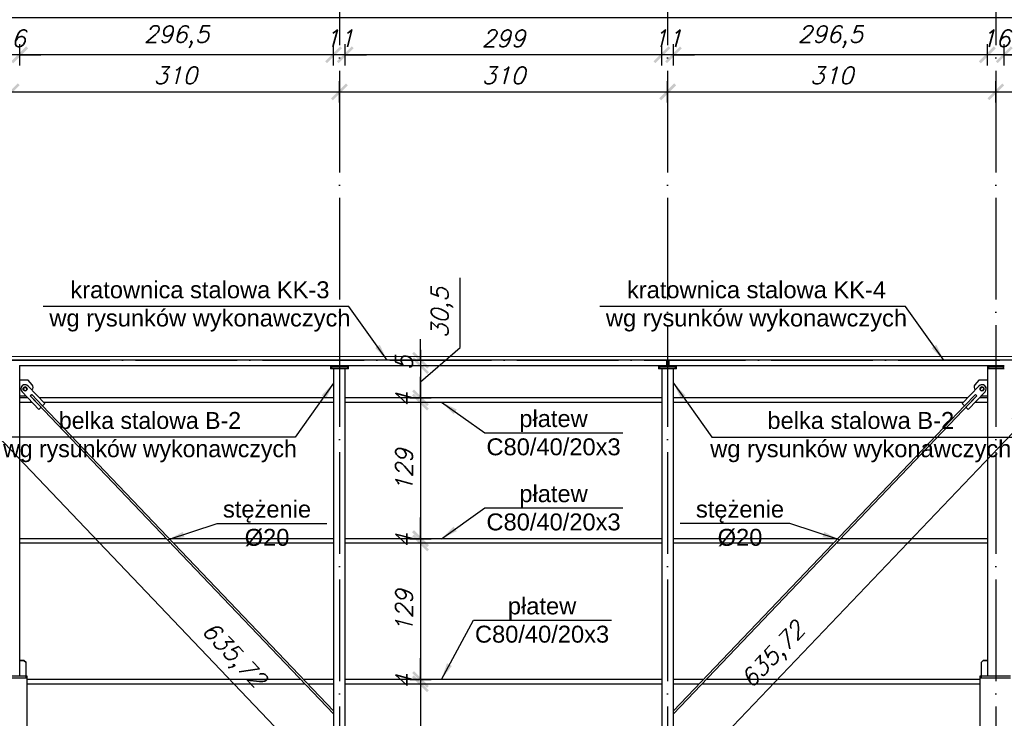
# Model space of a CAD drawing. Header units: millimetres. Extents: x 1814 to 94182, y 11562 to 49454.
# Tile 57 of 143: x 14364 to 15294, y 18460 to 19120. Entities that reach past the tile are written whole.
import ezdxf

# ---------------------------------------------------------------- set-up
doc = ezdxf.new("R2010")
doc.units = ezdxf.units.MM
doc.linetypes.add('ACAD_ISO04W100', pattern=[30, 24, -3, 0, -3])
for name, color, linetype in [('AS_Belki', 145, 'Continuous'), ('AS_Blachy', 30, 'Continuous'), ('AS_Sruby', 9, 'Continuous'), ('odnośnik', 140, 'Continuous'), ('opis', 50, 'Continuous'), ('osie', 40, 'ACAD_ISO04W100')]:
    doc.layers.add(name, color=color, linetype=linetype)
doc.layers.add('profil zimnogięty', color=60, linetype='Continuous', lineweight=15)
doc.layers.add('wymiar', color=135, linetype='Continuous', lineweight=9)
doc.styles.add('Opisowy', font='arial.ttf')
doc.styles.get("Standard").update_dxf_attribs({"font": 'arial.ttf'})
doc.styles.add('WYMIARY', font='simplex.shx', dxfattribs={"oblique": 15})
doc.dimstyles.new('1-100', dxfattribs={"dimscale": 100, "dimtxt": 0.16, "dimasz": 0.2, "dimexe": 0.1, "dimexo": 0.1, "dimgap": 0.075, "dimtad": 1, "dimrnd": 0.01, "dimzin": 9, "dimtxsty": 'WYMIARY', "dimblk": 'ARCHTICK', "dimcen": 0.2, "dimdle": 0.15, "dimadec": 1, "dimazin": 1, "dimtfac": 1, "dimtix": 1, "dimtmove": 2, "dimatfit": 3, "dimldrblk": 'ARCHTICK', "dimfxl": 0, "dimarcsym": 0})
doc.dimstyles.new('skala 1-100', dxfattribs={"dimtxt": 16, "dimasz": 1, "dimexe": 1.25, "dimexo": 0.625, "dimgap": 5, "dimtad": 1, "dimdec": 1, "dimrnd": 0.1, "dimdsep": 46, "dimtxsty": 'Standard', "dimblk": 'strzałka', "dimcen": -5, "dimse1": 1, "dimse2": 1, "dimazin": 0, "dimtfac": 1, "dimtdec": 1, "dimtix": 1, "dimtmove": 1, "dimatfit": 3, "dimfxl": 0, "dimtolj": 1, "dimarcsym": 0})

# ---------------------------------------------------------------- blocks, each defined once
blk = doc.blocks.new('strzałka')
for p, q in [((0, 9), (0, -9)), ((-9, 0), (9, 0))]:
    blk.add_line(p, q)
at = {"const_width": 1}
blk.add_lwpolyline([(-4.243, -4.243), (4.243, 4.243)], dxfattribs=at)
blk = doc.blocks.new('_ARCHTICK')
at = {"color": 0, "linetype": 'ByBlock', "lineweight": -2}
blk.add_solid([(0.398, 0.309), (0.309, 0.398), (-0.309, -0.398), (-0.398, -0.309)], dxfattribs=at)
blk = doc.blocks.new('*D1914')
at = {"layer": 'Defpoints', "color": 0}
for p in [(14356.29, 19051.62), (13906.29, 18801.62), (14356.29, 18801.62)]:
    blk.add_point(p, dxfattribs=at)
at = {"layer": 'wymiar', "color": 0, "lineweight": -2}
for p, q in [((13906.29, 19041.62), (13906.29, 19061.62)), ((14356.29, 19041.62), (14356.29, 19061.62)), ((13891.29, 19051.62), (14371.29, 19051.62))]:
    blk.add_line(p, q, dxfattribs=at)
at = {"layer": 'wymiar', "color": 0, "lineweight": -2, "xscale": 20, "yscale": 20, "zscale": 20, "rotation": 180}
blk.add_blockref('_ARCHTICK', (13906.29, 19051.62), dxfattribs=at)
at = {"layer": 'wymiar', "color": 0, "lineweight": -2, "xscale": 20, "yscale": 20, "zscale": 20}
blk.add_blockref('_ARCHTICK', (14356.29, 19051.62), dxfattribs=at)
at = {"layer": 'wymiar', "color": 0, "insert": (14131.29, 19067.12), "char_height": 16, "attachment_point": 5, "style": 'WYMIARY'}
blk.add_mtext('450', dxfattribs=at)
blk = doc.blocks.new('*D1915')
at = {"layer": 'Defpoints', "color": 0}
for p in [(14666.29, 19051.62), (14356.29, 18801.62), (14666.29, 18801.62)]:
    blk.add_point(p, dxfattribs=at)
at = {"layer": 'wymiar', "color": 0, "lineweight": -2}
for p, q in [((14356.29, 19041.62), (14356.29, 19061.62)), ((14666.29, 19041.62), (14666.29, 19061.62)), ((14341.29, 19051.62), (14681.29, 19051.62))]:
    blk.add_line(p, q, dxfattribs=at)
at = {"layer": 'wymiar', "color": 0, "lineweight": -2, "xscale": 20, "yscale": 20, "zscale": 20, "rotation": 180}
blk.add_blockref('_ARCHTICK', (14356.29, 19051.62), dxfattribs=at)
at = {"layer": 'wymiar', "color": 0, "lineweight": -2, "xscale": 20, "yscale": 20, "zscale": 20}
blk.add_blockref('_ARCHTICK', (14666.29, 19051.62), dxfattribs=at)
at = {"layer": 'wymiar', "color": 0, "insert": (14511.29, 19067.12), "char_height": 16, "attachment_point": 5, "style": 'WYMIARY'}
blk.add_mtext('310', dxfattribs=at)
blk = doc.blocks.new('*D1916')
at = {"layer": 'Defpoints', "color": 0}
for p in [(14976.29, 19051.62), (14666.29, 18801.62), (14976.29, 18801.62)]:
    blk.add_point(p, dxfattribs=at)
at = {"layer": 'wymiar', "color": 0, "lineweight": -2}
for p, q in [((14666.29, 19041.62), (14666.29, 19061.62)), ((14976.29, 19041.62), (14976.29, 19061.62)), ((14651.29, 19051.62), (14991.29, 19051.62))]:
    blk.add_line(p, q, dxfattribs=at)
at = {"layer": 'wymiar', "color": 0, "lineweight": -2, "xscale": 20, "yscale": 20, "zscale": 20, "rotation": 180}
blk.add_blockref('_ARCHTICK', (14666.29, 19051.62), dxfattribs=at)
at = {"layer": 'wymiar', "color": 0, "lineweight": -2, "xscale": 20, "yscale": 20, "zscale": 20}
blk.add_blockref('_ARCHTICK', (14976.29, 19051.62), dxfattribs=at)
at = {"layer": 'wymiar', "color": 0, "insert": (14821.29, 19067.12), "char_height": 16, "attachment_point": 5, "style": 'WYMIARY'}
blk.add_mtext('310', dxfattribs=at)
blk = doc.blocks.new('*D1917')
at = {"layer": 'Defpoints', "color": 0}
for p in [(15286.29, 19051.62), (14976.29, 18801.62), (15286.29, 18801.62)]:
    blk.add_point(p, dxfattribs=at)
at = {"layer": 'wymiar', "color": 0, "lineweight": -2}
for p, q in [((14976.29, 19041.62), (14976.29, 19061.62)), ((15286.29, 19041.62), (15286.29, 19061.62)), ((14961.29, 19051.62), (15301.29, 19051.62))]:
    blk.add_line(p, q, dxfattribs=at)
at = {"layer": 'wymiar', "color": 0, "lineweight": -2, "xscale": 20, "yscale": 20, "zscale": 20, "rotation": 180}
blk.add_blockref('_ARCHTICK', (14976.29, 19051.62), dxfattribs=at)
at = {"layer": 'wymiar', "color": 0, "lineweight": -2, "xscale": 20, "yscale": 20, "zscale": 20}
blk.add_blockref('_ARCHTICK', (15286.29, 19051.62), dxfattribs=at)
at = {"layer": 'wymiar', "color": 0, "insert": (15131.29, 19067.12), "char_height": 16, "attachment_point": 5, "style": 'WYMIARY'}
blk.add_mtext('310', dxfattribs=at)
blk = doc.blocks.new('*D1918')
at = {"layer": 'Defpoints', "color": 0}
for p in [(15736.29, 19051.62), (15286.29, 18801.62), (15736.29, 18801.62)]:
    blk.add_point(p, dxfattribs=at)
at = {"layer": 'wymiar', "color": 0, "lineweight": -2}
for p, q in [((15286.29, 19041.62), (15286.29, 19061.62)), ((15736.29, 19041.62), (15736.29, 19061.62)), ((15271.29, 19051.62), (15751.29, 19051.62))]:
    blk.add_line(p, q, dxfattribs=at)
at = {"layer": 'wymiar', "color": 0, "lineweight": -2, "xscale": 20, "yscale": 20, "zscale": 20, "rotation": 180}
blk.add_blockref('_ARCHTICK', (15286.29, 19051.62), dxfattribs=at)
at = {"layer": 'wymiar', "color": 0, "lineweight": -2, "xscale": 20, "yscale": 20, "zscale": 20}
blk.add_blockref('_ARCHTICK', (15736.29, 19051.62), dxfattribs=at)
at = {"layer": 'wymiar', "color": 0, "insert": (15511.29, 19067.12), "char_height": 16, "attachment_point": 5, "style": 'WYMIARY'}
blk.add_mtext('450', dxfattribs=at)
blk = doc.blocks.new('*D1957')
at = {"layer": 'Defpoints', "color": 0}
for p in [(15294.29, 19086.62), (15731.29, 18791.12), (15294.29, 18758.62)]:
    blk.add_point(p, dxfattribs=at)
at = {"layer": 'wymiar', "color": 0, "lineweight": -2}
for p, q in [((15294.29, 19076.62), (15294.29, 19096.62)), ((15731.29, 19076.62), (15731.29, 19096.62)), ((15746.29, 19086.62), (15279.29, 19086.62))]:
    blk.add_line(p, q, dxfattribs=at)
at = {"layer": 'wymiar', "color": 0, "lineweight": -2, "xscale": 20, "yscale": 20, "zscale": 20, "rotation": 180}
blk.add_blockref('_ARCHTICK', (15294.29, 19086.62), dxfattribs=at)
at = {"layer": 'wymiar', "color": 0, "lineweight": -2, "xscale": 20, "yscale": 20, "zscale": 20}
blk.add_blockref('_ARCHTICK', (15731.29, 19086.62), dxfattribs=at)
at = {"layer": 'wymiar', "color": 0, "insert": (15512.79, 19102.12), "char_height": 16, "attachment_point": 5, "style": 'WYMIARY'}
blk.add_mtext('437', dxfattribs=at)
blk = doc.blocks.new('*D1958')
at = {"layer": 'Defpoints', "color": 0}
for p in [(15278.29, 19086.62), (15278.29, 18758.62), (15294.29, 18758.62)]:
    blk.add_point(p, dxfattribs=at)
at = {"layer": 'wymiar', "color": 0, "lineweight": -2}
for p, q in [((15278.29, 19076.62), (15278.29, 19096.62)), ((15294.29, 19076.62), (15294.29, 19096.62)), ((15278.29, 19086.62), (15258.29, 19086.62)), ((15294.29, 19086.62), (15278.29, 19086.62)), ((15294.29, 19086.62), (15314.29, 19086.62))]:
    blk.add_line(p, q, dxfattribs=at)
at = {"layer": 'wymiar', "color": 0, "lineweight": -2, "xscale": 20, "yscale": 20, "zscale": 20}
blk.add_blockref('_ARCHTICK', (15278.29, 19086.62), dxfattribs=at)
at = {"layer": 'wymiar', "color": 0, "lineweight": -2, "xscale": 20, "yscale": 20, "zscale": 20, "rotation": 180}
blk.add_blockref('_ARCHTICK', (15294.29, 19086.62), dxfattribs=at)
at = {"layer": 'wymiar', "color": 0, "insert": (15286.29, 19102.12), "char_height": 16, "attachment_point": 5, "style": 'WYMIARY'}
blk.add_mtext('16', dxfattribs=at)
blk = doc.blocks.new('*D1959')
at = {"layer": 'Defpoints', "color": 0}
for p in [(14981.79, 19086.62), (14981.79, 18758.62), (15278.29, 18758.62)]:
    blk.add_point(p, dxfattribs=at)
at = {"layer": 'wymiar', "color": 0, "lineweight": -2}
for p, q in [((14981.79, 19076.62), (14981.79, 19096.62)), ((15278.29, 19076.62), (15278.29, 19096.62)), ((15293.29, 19086.62), (14966.79, 19086.62))]:
    blk.add_line(p, q, dxfattribs=at)
at = {"layer": 'wymiar', "color": 0, "lineweight": -2, "xscale": 20, "yscale": 20, "zscale": 20, "rotation": 180}
blk.add_blockref('_ARCHTICK', (14981.79, 19086.62), dxfattribs=at)
at = {"layer": 'wymiar', "color": 0, "lineweight": -2, "xscale": 20, "yscale": 20, "zscale": 20}
blk.add_blockref('_ARCHTICK', (15278.29, 19086.62), dxfattribs=at)
at = {"layer": 'wymiar', "color": 0, "insert": (15130.04, 19103.65), "char_height": 16, "attachment_point": 5, "style": 'WYMIARY'}
blk.add_mtext('296,5', dxfattribs=at)
blk = doc.blocks.new('*D1960')
at = {"layer": 'Defpoints', "color": 0}
for p in [(14970.79, 19086.62), (14970.79, 18758.62), (14981.79, 18758.62)]:
    blk.add_point(p, dxfattribs=at)
at = {"layer": 'wymiar', "color": 0, "lineweight": -2}
for p, q in [((14970.79, 19076.62), (14970.79, 19096.62)), ((14981.79, 19076.62), (14981.79, 19096.62)), ((14970.79, 19086.62), (14950.79, 19086.62)), ((14981.79, 19086.62), (14970.79, 19086.62)), ((14981.79, 19086.62), (15001.79, 19086.62))]:
    blk.add_line(p, q, dxfattribs=at)
at = {"layer": 'wymiar', "color": 0, "lineweight": -2, "xscale": 20, "yscale": 20, "zscale": 20}
blk.add_blockref('_ARCHTICK', (14970.79, 19086.62), dxfattribs=at)
at = {"layer": 'wymiar', "color": 0, "lineweight": -2, "xscale": 20, "yscale": 20, "zscale": 20, "rotation": 180}
blk.add_blockref('_ARCHTICK', (14981.79, 19086.62), dxfattribs=at)
at = {"layer": 'wymiar', "color": 0, "insert": (14976.29, 19102.12), "char_height": 16, "attachment_point": 5, "style": 'WYMIARY'}
blk.add_mtext('11', dxfattribs=at)
blk = doc.blocks.new('*D1961')
at = {"layer": 'Defpoints', "color": 0}
for p in [(14671.79, 19086.62), (14671.79, 18758.62), (14970.79, 18758.62)]:
    blk.add_point(p, dxfattribs=at)
at = {"layer": 'wymiar', "color": 0, "lineweight": -2}
for p, q in [((14671.79, 19076.62), (14671.79, 19096.62)), ((14970.79, 19076.62), (14970.79, 19096.62)), ((14985.79, 19086.62), (14656.79, 19086.62))]:
    blk.add_line(p, q, dxfattribs=at)
at = {"layer": 'wymiar', "color": 0, "lineweight": -2, "xscale": 20, "yscale": 20, "zscale": 20, "rotation": 180}
blk.add_blockref('_ARCHTICK', (14671.79, 19086.62), dxfattribs=at)
at = {"layer": 'wymiar', "color": 0, "lineweight": -2, "xscale": 20, "yscale": 20, "zscale": 20}
blk.add_blockref('_ARCHTICK', (14970.79, 19086.62), dxfattribs=at)
at = {"layer": 'wymiar', "color": 0, "insert": (14821.29, 19102.12), "char_height": 16, "attachment_point": 5, "style": 'WYMIARY'}
blk.add_mtext('299', dxfattribs=at)
blk = doc.blocks.new('*D1962')
at = {"layer": 'Defpoints', "color": 0}
for p in [(14660.79, 19086.62), (14660.79, 18758.62), (14671.79, 18758.62)]:
    blk.add_point(p, dxfattribs=at)
at = {"layer": 'wymiar', "color": 0, "lineweight": -2}
for p, q in [((14660.79, 19076.62), (14660.79, 19096.62)), ((14671.79, 19076.62), (14671.79, 19096.62)), ((14660.79, 19086.62), (14640.79, 19086.62)), ((14671.79, 19086.62), (14660.79, 19086.62)), ((14671.79, 19086.62), (14691.79, 19086.62))]:
    blk.add_line(p, q, dxfattribs=at)
at = {"layer": 'wymiar', "color": 0, "lineweight": -2, "xscale": 20, "yscale": 20, "zscale": 20}
blk.add_blockref('_ARCHTICK', (14660.79, 19086.62), dxfattribs=at)
at = {"layer": 'wymiar', "color": 0, "lineweight": -2, "xscale": 20, "yscale": 20, "zscale": 20, "rotation": 180}
blk.add_blockref('_ARCHTICK', (14671.79, 19086.62), dxfattribs=at)
at = {"layer": 'wymiar', "color": 0, "insert": (14666.29, 19102.12), "char_height": 16, "attachment_point": 5, "style": 'WYMIARY'}
blk.add_mtext('11', dxfattribs=at)
blk = doc.blocks.new('*D1963')
at = {"layer": 'Defpoints', "color": 0}
for p in [(14364.29, 19086.62), (14364.29, 18758.62), (14660.79, 18758.62)]:
    blk.add_point(p, dxfattribs=at)
at = {"layer": 'wymiar', "color": 0, "lineweight": -2}
for p, q in [((14364.29, 19076.62), (14364.29, 19096.62)), ((14660.79, 19076.62), (14660.79, 19096.62)), ((14675.79, 19086.62), (14349.29, 19086.62))]:
    blk.add_line(p, q, dxfattribs=at)
at = {"layer": 'wymiar', "color": 0, "lineweight": -2, "xscale": 20, "yscale": 20, "zscale": 20, "rotation": 180}
blk.add_blockref('_ARCHTICK', (14364.29, 19086.62), dxfattribs=at)
at = {"layer": 'wymiar', "color": 0, "lineweight": -2, "xscale": 20, "yscale": 20, "zscale": 20}
blk.add_blockref('_ARCHTICK', (14660.79, 19086.62), dxfattribs=at)
at = {"layer": 'wymiar', "color": 0, "insert": (14512.54, 19103.65), "char_height": 16, "attachment_point": 5, "style": 'WYMIARY'}
blk.add_mtext('296,5', dxfattribs=at)
blk = doc.blocks.new('*D1964')
at = {"layer": 'Defpoints', "color": 0}
for p in [(14348.29, 19086.62), (14348.29, 18758.62), (14364.29, 18758.62)]:
    blk.add_point(p, dxfattribs=at)
at = {"layer": 'wymiar', "color": 0, "lineweight": -2}
for p, q in [((14348.29, 19076.62), (14348.29, 19096.62)), ((14364.29, 19076.62), (14364.29, 19096.62)), ((14348.29, 19086.62), (14328.29, 19086.62)), ((14364.29, 19086.62), (14348.29, 19086.62)), ((14364.29, 19086.62), (14384.29, 19086.62))]:
    blk.add_line(p, q, dxfattribs=at)
at = {"layer": 'wymiar', "color": 0, "lineweight": -2, "xscale": 20, "yscale": 20, "zscale": 20}
blk.add_blockref('_ARCHTICK', (14348.29, 19086.62), dxfattribs=at)
at = {"layer": 'wymiar', "color": 0, "lineweight": -2, "xscale": 20, "yscale": 20, "zscale": 20, "rotation": 180}
blk.add_blockref('_ARCHTICK', (14364.29, 19086.62), dxfattribs=at)
at = {"layer": 'wymiar', "color": 0, "insert": (14356.29, 19102.12), "char_height": 16, "attachment_point": 5, "style": 'WYMIARY'}
blk.add_mtext('16', dxfattribs=at)
blk = doc.blocks.new('*D1970')
at = {"layer": 'Defpoints', "color": 0}
for p in [(13902.79, 19121.62), (13902.79, 18801.62), (15739.79, 18801.62)]:
    blk.add_point(p, dxfattribs=at)
at = {"layer": 'wymiar', "color": 0, "lineweight": -2}
for p, q in [((13902.79, 19111.62), (13902.79, 19131.62)), ((15739.79, 19111.62), (15739.79, 19131.62)), ((15754.79, 19121.62), (13887.79, 19121.62))]:
    blk.add_line(p, q, dxfattribs=at)
at = {"layer": 'wymiar', "color": 0, "lineweight": -2, "xscale": 20, "yscale": 20, "zscale": 20, "rotation": 180}
blk.add_blockref('_ARCHTICK', (13902.79, 19121.62), dxfattribs=at)
at = {"layer": 'wymiar', "color": 0, "lineweight": -2, "xscale": 20, "yscale": 20, "zscale": 20}
blk.add_blockref('_ARCHTICK', (15739.79, 19121.62), dxfattribs=at)
at = {"layer": 'wymiar', "color": 0, "insert": (14821.29, 19137.12), "char_height": 16, "attachment_point": 5, "style": 'WYMIARY'}
blk.add_mtext('1837', dxfattribs=at)
blk = doc.blocks.new('*D2029')
at = {"layer": 'Defpoints', "color": 0}
for p in [(14666.29, 18798.12), (14674.79, 18793.12), (14742.85, 18793.12)]:
    blk.add_point(p, dxfattribs=at)
at = {"layer": 'wymiar', "color": 0, "lineweight": -2}
for p, q in [((14742.85, 18798.12), (14742.85, 18818.12)), ((14732.85, 18798.12), (14752.85, 18798.12)), ((14742.85, 18798.12), (14742.85, 18793.12)), ((14732.85, 18793.12), (14752.85, 18793.12)), ((14742.85, 18793.12), (14742.85, 18773.12))]:
    blk.add_line(p, q, dxfattribs=at)
at = {"layer": 'wymiar', "color": 0, "lineweight": -2, "xscale": 20, "yscale": 20, "zscale": 20}
for p, rotation in [((14742.85, 18798.12), 270), ((14742.85, 18793.12), 90)]:
    blk.add_blockref('_ARCHTICK', p, dxfattribs=dict(at, rotation=rotation))
at = {"layer": 'wymiar', "color": 0, "insert": (14727.35, 18795.62), "char_height": 16, "attachment_point": 5, "rotation": 90, "style": 'WYMIARY'}
blk.add_mtext('5', dxfattribs=at)
blk = doc.blocks.new('*D2030')
at = {"layer": 'Defpoints', "color": 0}
for p in [(14674.79, 18793.12), (14671.79, 18762.62), (14742.85, 18762.62)]:
    blk.add_point(p, dxfattribs=at)
at = {"layer": 'wymiar', "color": 0, "lineweight": -2}
for p, q in [((14780.44, 18810.27), (14780.44, 18875.98)), ((14742.85, 18777.87), (14780.44, 18810.27)), ((14742.85, 18808.12), (14742.85, 18747.62)), ((14732.85, 18793.12), (14752.85, 18793.12)), ((14732.85, 18762.62), (14752.85, 18762.62))]:
    blk.add_line(p, q, dxfattribs=at)
at = {"layer": 'wymiar', "color": 0, "lineweight": -2, "xscale": 20, "yscale": 20, "zscale": 20}
for p, rotation in [((14742.85, 18793.12), 90), ((14742.85, 18762.62), 270)]:
    blk.add_blockref('_ARCHTICK', p, dxfattribs=dict(at, rotation=rotation))
at = {"layer": 'wymiar', "color": 0, "insert": (14763.42, 18843.13), "char_height": 16, "attachment_point": 5, "rotation": 90, "style": 'WYMIARY'}
blk.add_mtext('30,5', dxfattribs=at)
blk = doc.blocks.new('*D2031')
at = {"layer": 'Defpoints', "color": 0}
for p in [(14671.79, 18762.62), (14671.79, 18758.62), (14742.85, 18758.62)]:
    blk.add_point(p, dxfattribs=at)
at = {"layer": 'wymiar', "color": 0, "lineweight": -2}
for p, q in [((14742.85, 18762.62), (14742.85, 18782.62)), ((14732.85, 18762.62), (14752.85, 18762.62)), ((14732.85, 18758.62), (14752.85, 18758.62)), ((14742.85, 18762.62), (14742.85, 18758.62)), ((14742.85, 18758.62), (14742.85, 18738.62))]:
    blk.add_line(p, q, dxfattribs=at)
at = {"layer": 'wymiar', "color": 0, "lineweight": -2, "xscale": 20, "yscale": 20, "zscale": 20}
for p, rotation in [((14742.85, 18762.62), 270), ((14742.85, 18758.62), 90)]:
    blk.add_blockref('_ARCHTICK', p, dxfattribs=dict(at, rotation=rotation))
at = {"layer": 'wymiar', "color": 0, "insert": (14727.35, 18760.62), "char_height": 16, "attachment_point": 5, "rotation": 90, "style": 'WYMIARY'}
blk.add_mtext('4', dxfattribs=at)
blk = doc.blocks.new('*D2032')
at = {"layer": 'Defpoints', "color": 0}
for p in [(14671.79, 18758.62), (14671.79, 18629.62), (14742.85, 18629.62)]:
    blk.add_point(p, dxfattribs=at)
at = {"layer": 'wymiar', "color": 0, "lineweight": -2}
for p, q in [((14742.85, 18773.62), (14742.85, 18614.62)), ((14732.85, 18758.62), (14752.85, 18758.62)), ((14732.85, 18629.62), (14752.85, 18629.62))]:
    blk.add_line(p, q, dxfattribs=at)
at = {"layer": 'wymiar', "color": 0, "lineweight": -2, "xscale": 20, "yscale": 20, "zscale": 20}
for p, rotation in [((14742.85, 18758.62), 90), ((14742.85, 18629.62), 270)]:
    blk.add_blockref('_ARCHTICK', p, dxfattribs=dict(at, rotation=rotation))
at = {"layer": 'wymiar', "color": 0, "insert": (14727.35, 18694.12), "char_height": 16, "attachment_point": 5, "rotation": 90, "style": 'WYMIARY'}
blk.add_mtext('129', dxfattribs=at)
blk = doc.blocks.new('*D2033')
at = {"layer": 'Defpoints', "color": 0}
for p in [(14671.79, 18629.62), (14671.79, 18625.62), (14742.85, 18625.62)]:
    blk.add_point(p, dxfattribs=at)
at = {"layer": 'wymiar', "color": 0, "lineweight": -2}
for p, q in [((14742.85, 18629.62), (14742.85, 18649.62)), ((14732.85, 18629.62), (14752.85, 18629.62)), ((14742.85, 18629.62), (14742.85, 18625.62)), ((14732.85, 18625.62), (14752.85, 18625.62)), ((14742.85, 18625.62), (14742.85, 18605.62))]:
    blk.add_line(p, q, dxfattribs=at)
at = {"layer": 'wymiar', "color": 0, "lineweight": -2, "xscale": 20, "yscale": 20, "zscale": 20}
for p, rotation in [((14742.85, 18629.62), 270), ((14742.85, 18625.62), 90)]:
    blk.add_blockref('_ARCHTICK', p, dxfattribs=dict(at, rotation=rotation))
at = {"layer": 'wymiar', "color": 0, "insert": (14727.35, 18627.62), "char_height": 16, "attachment_point": 5, "rotation": 90, "style": 'WYMIARY'}
blk.add_mtext('4', dxfattribs=at)
blk = doc.blocks.new('*D2034')
at = {"layer": 'Defpoints', "color": 0}
for p in [(14671.79, 18625.62), (14671.79, 18496.62), (14742.85, 18496.62)]:
    blk.add_point(p, dxfattribs=at)
at = {"layer": 'wymiar', "color": 0, "lineweight": -2}
for p, q in [((14742.85, 18640.62), (14742.85, 18481.62)), ((14732.85, 18625.62), (14752.85, 18625.62)), ((14732.85, 18496.62), (14752.85, 18496.62))]:
    blk.add_line(p, q, dxfattribs=at)
at = {"layer": 'wymiar', "color": 0, "lineweight": -2, "xscale": 20, "yscale": 20, "zscale": 20}
for p, rotation in [((14742.85, 18625.62), 90), ((14742.85, 18496.62), 270)]:
    blk.add_blockref('_ARCHTICK', p, dxfattribs=dict(at, rotation=rotation))
at = {"layer": 'wymiar', "color": 0, "insert": (14727.35, 18561.12), "char_height": 16, "attachment_point": 5, "rotation": 90, "style": 'WYMIARY'}
blk.add_mtext('129', dxfattribs=at)
blk = doc.blocks.new('*D2035')
at = {"layer": 'Defpoints', "color": 0}
for p in [(14671.79, 18496.62), (14671.79, 18492.62), (14742.85, 18492.62)]:
    blk.add_point(p, dxfattribs=at)
at = {"layer": 'wymiar', "color": 0, "lineweight": -2}
for p, q in [((14742.85, 18496.62), (14742.85, 18516.62)), ((14732.85, 18496.62), (14752.85, 18496.62)), ((14732.85, 18492.62), (14752.85, 18492.62)), ((14742.85, 18496.62), (14742.85, 18492.62)), ((14742.85, 18492.62), (14742.85, 18472.62))]:
    blk.add_line(p, q, dxfattribs=at)
at = {"layer": 'wymiar', "color": 0, "lineweight": -2, "xscale": 20, "yscale": 20, "zscale": 20}
for p, rotation in [((14742.85, 18496.62), 270), ((14742.85, 18492.62), 90)]:
    blk.add_blockref('_ARCHTICK', p, dxfattribs=dict(at, rotation=rotation))
at = {"layer": 'wymiar', "color": 0, "insert": (14727.35, 18494.62), "char_height": 16, "attachment_point": 5, "rotation": 90, "style": 'WYMIARY'}
blk.add_mtext('4', dxfattribs=at)
blk = doc.blocks.new('*D2036')
at = {"layer": 'Defpoints', "color": 0}
for p in [(14671.79, 18492.62), (14671.79, 18363.62), (14742.85, 18363.62)]:
    blk.add_point(p, dxfattribs=at)
at = {"layer": 'wymiar', "color": 0, "lineweight": -2}
for p, q in [((14742.85, 18507.62), (14742.85, 18348.62)), ((14732.85, 18492.62), (14752.85, 18492.62)), ((14732.85, 18363.62), (14752.85, 18363.62))]:
    blk.add_line(p, q, dxfattribs=at)
at = {"layer": 'wymiar', "color": 0, "lineweight": -2, "xscale": 20, "yscale": 20, "zscale": 20}
for p, rotation in [((14742.85, 18492.62), 90), ((14742.85, 18363.62), 270)]:
    blk.add_blockref('_ARCHTICK', p, dxfattribs=dict(at, rotation=rotation))
at = {"layer": 'wymiar', "color": 0, "insert": (14727.35, 18428.12), "char_height": 16, "attachment_point": 5, "rotation": 90, "style": 'WYMIARY'}
blk.add_mtext('129', dxfattribs=at)
blk = doc.blocks.new('*D3243')
at = {"layer": 'Defpoints', "color": 0}
for p in [(14369.37, 18771.01), (14808.31, 18311.16), (14772.44, 18276.91)]:
    blk.add_point(p, dxfattribs=at)
at = {"layer": 'wymiar', "color": 0, "lineweight": -2}
for p, q in [((14323.14, 18747.62), (14782.79, 18266.06)), ((14340.73, 18743.67), (14326.26, 18729.86)), ((14779.67, 18283.82), (14765.2, 18270.01))]:
    blk.add_line(p, q, dxfattribs=at)
at = {"layer": 'wymiar', "color": 0, "lineweight": -2, "xscale": 20, "yscale": 20, "zscale": 20}
for p, rotation in [((14333.5, 18736.77), 133.6670843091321), ((14772.44, 18276.91), 313.6670843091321)]:
    blk.add_blockref('_ARCHTICK', p, dxfattribs=dict(at, rotation=rotation))
at = {"layer": 'wymiar', "color": 0, "insert": (14565.28, 18518.59), "char_height": 16, "attachment_point": 5, "rotation": 313.66708, "style": 'WYMIARY'}
blk.add_mtext('635,72', dxfattribs=at)
blk = doc.blocks.new('*D3249')
at = {"layer": 'Defpoints', "color": 0}
for p in [(15273.2, 18771.01), (14834.26, 18311.16), (14870.13, 18276.91)]:
    blk.add_point(p, dxfattribs=at)
at = {"layer": 'wymiar', "color": 0, "lineweight": -2}
for p, q in [((15319.43, 18747.62), (14859.78, 18266.06)), ((15301.84, 18743.67), (15316.31, 18729.86)), ((14862.9, 18283.82), (14877.37, 18270.01))]:
    blk.add_line(p, q, dxfattribs=at)
at = {"layer": 'wymiar', "color": 0, "lineweight": -2, "xscale": 20, "yscale": 20, "zscale": 20}
for p, rotation in [((15309.08, 18736.77), 46.33291569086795), ((14870.13, 18276.91), 226.3329156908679)]:
    blk.add_blockref('_ARCHTICK', p, dxfattribs=dict(at, rotation=rotation))
at = {"layer": 'wymiar', "color": 0, "insert": (15077.29, 18518.59), "char_height": 16, "attachment_point": 5, "rotation": 46.33292, "style": 'WYMIARY'}
blk.add_mtext('635,72', dxfattribs=at)

msp = doc.modelspace()

# ---------------------------------------------------------------- linework, layer by layer
at = {"layer": 'AS_Belki', "linetype": 'Continuous', "ltscale": 0.25}
for p, q in [((14975.286, 18798.122), (13906.286, 18798.122)), ((15736.286, 18798.122), (14977.287, 18798.122)), ((14977.287, 18798.122), (14977.287, 18793.122)), ((14364.286, 18514.619), (14364.286, 18790.122)), ((14364.287, 18793.122), (14657.787, 18793.122)), ((14660.786, 18790.122), (14660.786, 18308.622)), ((14671.786, 18308.622), (14671.786, 18790.122)), ((14674.787, 18793.122), (14967.785, 18793.122)), ((14970.786, 18790.122), (14970.786, 18308.622)), ((14981.786, 18308.622), (14981.786, 18790.122)), ((14984.785, 18793.122), (15278.287, 18793.122)), ((15278.286, 18790.122), (15278.286, 18514.619)), ((14371.868, 18762.622), (14364.286, 18762.622)), ((14364.286, 18758.622), (14375.686, 18758.622)), ((14374.176, 18764.555), (14660.786, 18464.283)), ((14660.786, 18762.622), (14382.941, 18762.622)), ((14386.759, 18758.622), (14660.786, 18758.622)), ((14970.786, 18762.622), (14671.786, 18762.622)), ((14671.786, 18758.622), (14970.786, 18758.622)), ((14981.786, 18464.283), (15268.395, 18764.555)), ((15259.63, 18762.622), (14981.786, 18762.622)), ((14981.786, 18758.622), (15255.812, 18758.622)), ((15266.885, 18758.622), (15278.286, 18758.622)), ((15278.286, 18762.622), (15270.703, 18762.622)), ((14660.786, 18467.179), (14385.98, 18755.086)), ((15256.591, 18755.086), (14981.786, 18467.179)), ((14502.97, 18629.622), (14364.286, 18629.622)), ((14660.786, 18629.622), (14505.735, 18629.622)), ((14970.786, 18629.622), (14671.786, 18629.622)), ((15136.836, 18629.622), (14981.786, 18629.622)), ((15278.286, 18629.622), (15139.601, 18629.622)), ((14364.286, 18625.622), (14506.788, 18625.622)), ((14509.553, 18625.622), (14660.786, 18625.622)), ((14671.786, 18625.622), (14970.786, 18625.622)), ((14981.786, 18625.622), (15133.018, 18625.622)), ((15135.783, 18625.622), (15278.286, 18625.622)), ((14371.286, 18317.622), (14371.286, 18498.122)), ((15271.286, 18498.122), (15271.286, 18314.622)), ((14629.918, 18496.622), (14371.286, 18496.622)), ((14371.286, 18492.622), (14633.736, 18492.622)), ((14660.786, 18496.622), (14632.683, 18496.622)), ((14636.501, 18492.622), (14660.786, 18492.622)), ((14970.786, 18496.622), (14671.786, 18496.622)), ((14671.786, 18492.622), (14970.786, 18492.622)), ((15009.888, 18496.622), (14981.786, 18496.622)), ((14981.786, 18492.622), (15006.07, 18492.622)), ((15008.835, 18492.622), (15271.286, 18492.622)), ((15271.286, 18496.622), (15012.653, 18496.622))]:
    msp.add_line(p, q, dxfattribs=at)
at = {"layer": 'AS_Belki', "linetype": 'Continuous', "ltscale": 0.25, "extrusion": (0.69044, -0.723355, -0.007052)}
msp.add_arc((23355.018, -25.733, -3648.929), 1, 47.415437, 133.362697, dxfattribs=at)
at = {"layer": 'AS_Belki', "linetype": 'Continuous', "ltscale": 0.25, "extrusion": (-0.69044, -0.723355, -0.007052)}
msp.add_arc((-1912.384, -170.068, -24115.355), 1, 46.637303, 132.584563, dxfattribs=at)
at = {"layer": 'AS_Blachy', "linetype": 'Continuous', "ltscale": 0.25}
for p, q in [((14976.286, 18798.122), (14975.286, 18798.122)), ((14975.286, 18798.122), (14975.286, 18797.902)), ((14975.286, 18797.902), (14975.286, 18797.372)), ((14975.286, 18797.372), (14976.286, 18797.372)), ((14975.286, 18797.372), (14975.286, 18793.872)), ((14977.286, 18798.122), (14976.286, 18798.122)), ((14976.286, 18798.122), (14976.286, 18797.902)), ((14976.286, 18797.902), (14976.286, 18797.372)), ((14976.286, 18797.372), (14976.286, 18793.872)), ((14976.286, 18797.372), (14977.286, 18797.372)), ((14977.286, 18797.902), (14977.286, 18798.122)), ((14977.286, 18797.372), (14977.286, 18797.902)), ((14977.286, 18793.872), (14977.286, 18797.372)), ((14364.058, 18793.122), (14364.287, 18793.122)), ((14364.286, 18790.122), (14364.286, 18791.622)), ((14364.287, 18791.622), (14364.287, 18793.122)), ((14658.078, 18791.622), (14657.786, 18791.622)), ((14657.786, 18791.622), (14657.786, 18790.122)), ((14658.078, 18790.122), (14657.786, 18790.122)), ((14657.787, 18793.122), (14658.015, 18793.122)), ((14657.787, 18793.122), (14657.787, 18791.622)), ((14658.015, 18793.122), (14658.665, 18793.122)), ((14658.786, 18791.622), (14658.078, 18791.622)), ((14658.786, 18790.122), (14658.078, 18790.122)), ((14658.665, 18793.122), (14659.638, 18793.122)), ((14673.786, 18791.622), (14658.786, 18791.622)), ((14658.786, 18791.622), (14658.786, 18790.122)), ((14660.536, 18790.122), (14658.786, 18790.122)), ((14659.638, 18793.122), (14660.787, 18793.122)), ((14673.786, 18790.122), (14660.536, 18790.122)), ((14660.787, 18793.122), (14671.787, 18793.122)), ((14660.787, 18793.122), (14660.787, 18791.622)), ((14671.787, 18793.122), (14672.935, 18793.122)), ((14671.787, 18793.122), (14671.787, 18791.622)), ((14672.935, 18793.122), (14673.908, 18793.122)), ((14674.493, 18791.622), (14673.786, 18791.622)), ((14673.786, 18791.622), (14673.786, 18790.122)), ((14674.493, 18790.122), (14673.786, 18790.122)), ((14673.908, 18793.122), (14674.558, 18793.122)), ((14674.786, 18791.622), (14674.493, 18791.622)), ((14674.786, 18790.122), (14674.493, 18790.122)), ((14674.558, 18793.122), (14674.787, 18793.122)), ((14674.786, 18790.122), (14674.786, 18791.622)), ((14674.787, 18791.622), (14674.787, 18793.122)), ((14967.785, 18793.122), (14968.013, 18793.122)), ((14967.785, 18793.122), (14967.785, 18791.622)), ((14968.078, 18791.622), (14967.786, 18791.622)), ((14967.786, 18791.622), (14967.786, 18790.122)), ((14968.078, 18790.122), (14967.786, 18790.122)), ((14968.013, 18793.122), (14968.663, 18793.122)), ((14968.786, 18791.622), (14968.078, 18791.622)), ((14968.786, 18790.122), (14968.078, 18790.122)), ((14968.663, 18793.122), (14969.636, 18793.122)), ((14983.786, 18791.622), (14968.786, 18791.622)), ((14968.786, 18790.122), (14968.786, 18791.622)), ((14983.786, 18790.122), (14968.786, 18790.122)), ((14969.636, 18793.122), (14970.785, 18793.122)), ((14970.785, 18793.122), (14975.286, 18793.122)), ((14970.785, 18793.122), (14970.785, 18791.622)), ((14975.286, 18793.872), (14976.286, 18793.872)), ((14975.286, 18793.872), (14975.286, 18793.341)), ((14975.286, 18793.341), (14975.286, 18793.122)), ((14975.286, 18793.122), (14976.286, 18793.122)), ((14976.285, 18791.622), (14976.285, 18793.122)), ((14976.286, 18793.872), (14976.286, 18793.341)), ((14976.286, 18793.872), (14977.286, 18793.872)), ((14976.286, 18793.341), (14976.286, 18793.122)), ((14976.286, 18793.122), (14977.286, 18793.122)), ((14977.286, 18793.341), (14977.286, 18793.872)), ((14977.286, 18793.122), (14977.286, 18793.341)), ((14977.286, 18793.122), (14981.785, 18793.122)), ((14981.785, 18793.122), (14982.933, 18793.122)), ((14981.785, 18793.122), (14981.785, 18791.622)), ((14982.933, 18793.122), (14983.906, 18793.122)), ((14984.493, 18791.622), (14983.786, 18791.622)), ((14983.786, 18790.122), (14983.786, 18791.622)), ((14984.493, 18790.122), (14983.786, 18790.122)), ((14983.906, 18793.122), (14984.556, 18793.122)), ((14984.786, 18791.622), (14984.493, 18791.622)), ((14984.786, 18790.122), (14984.493, 18790.122)), ((14984.556, 18793.122), (14984.785, 18793.122)), ((14984.785, 18791.622), (14984.785, 18793.122)), ((14984.786, 18790.122), (14984.786, 18791.622)), ((15278.578, 18791.622), (15278.286, 18791.622)), ((15278.286, 18791.622), (15278.286, 18790.122)), ((15278.578, 18790.122), (15278.286, 18790.122)), ((15278.287, 18793.122), (15278.515, 18793.122)), ((15278.287, 18793.122), (15278.287, 18791.622)), ((15278.515, 18793.122), (15279.165, 18793.122)), ((15279.286, 18791.622), (15278.578, 18791.622)), ((15279.286, 18790.122), (15278.578, 18790.122)), ((15279.165, 18793.122), (15280.138, 18793.122)), ((15293.286, 18791.622), (15279.286, 18791.622)), ((15279.286, 18791.622), (15279.286, 18790.122)), ((15293.286, 18790.122), (15279.286, 18790.122)), ((15280.138, 18793.122), (15281.287, 18793.122)), ((15281.287, 18793.122), (15291.287, 18793.122)), ((15281.287, 18793.122), (15281.287, 18791.622)), ((15291.287, 18793.122), (15292.435, 18793.122)), ((15291.287, 18793.122), (15291.287, 18791.622)), ((15292.435, 18793.122), (15293.408, 18793.122)), ((15293.993, 18791.622), (15293.286, 18791.622)), ((15293.286, 18791.622), (15293.286, 18790.122)), ((15293.993, 18790.122), (15293.286, 18790.122)), ((15293.408, 18793.122), (15294.058, 18793.122)), ((15294.286, 18791.622), (15293.993, 18791.622)), ((15294.286, 18790.122), (15293.993, 18790.122)), ((15294.058, 18793.122), (15294.287, 18793.122)), ((14372.32, 18779.252), (14364.286, 18779.254)), ((14372.32, 18779.237), (14364.286, 18779.239)), ((14376.021, 18774.929), (14372.32, 18779.252)), ((14372.32, 18779.252), (14372.32, 18779.237)), ((14376.021, 18774.915), (14372.32, 18779.237)), ((15270.251, 18779.252), (15266.55, 18774.929)), ((15270.251, 18779.237), (15266.55, 18774.915)), ((15278.286, 18779.254), (15270.251, 18779.252)), ((15270.251, 18779.237), (15270.251, 18779.252)), ((15278.286, 18779.239), (15270.251, 18779.237)), ((14365.374, 18771.137), (14365.374, 18771.122)), ((14366.479, 18768.267), (14382.359, 18751.63)), ((14388.146, 18757.168), (14372.266, 18773.805)), ((14372.266, 18773.791), (14372.266, 18773.805)), ((14388.146, 18757.153), (14372.266, 18773.791)), ((14376.021, 18774.929), (14376.021, 18774.915)), ((14376.863, 18772.638), (14376.863, 18772.653)), ((15270.305, 18773.805), (15254.425, 18757.168)), ((15270.305, 18773.791), (15254.425, 18757.153)), ((15260.212, 18751.63), (15276.092, 18768.267)), ((15265.708, 18772.653), (15265.708, 18772.638)), ((15266.55, 18774.915), (15266.55, 18774.929)), ((15270.305, 18773.805), (15270.305, 18773.791)), ((15277.198, 18771.122), (15277.198, 18771.137)), ((14364.286, 18764.652), (14369.677, 18764.651)), ((14369.677, 18764.651), (14369.814, 18764.773)), ((14374.172, 18764.552), (14375.619, 18765.933)), ((14384.529, 18753.701), (14374.172, 18764.552)), ((14375.619, 18765.933), (14385.976, 18755.082)), ((15256.595, 18755.082), (15266.952, 18765.933)), ((15268.399, 18764.552), (15258.042, 18753.701)), ((15266.952, 18765.933), (15268.399, 18764.552)), ((15272.757, 18764.773), (15272.894, 18764.651)), ((15272.894, 18764.651), (15278.286, 18764.652)), ((14382.359, 18751.63), (14384.529, 18753.701)), ((14384.529, 18753.701), (14384.529, 18753.709)), ((14385.976, 18755.082), (14388.146, 18757.153)), ((14388.146, 18757.153), (14388.146, 18757.168)), ((15254.425, 18757.168), (15254.425, 18757.153)), ((15254.425, 18757.153), (15256.595, 18755.082)), ((15258.042, 18753.709), (15258.042, 18753.701)), ((15258.042, 18753.701), (15260.212, 18751.63)), ((14368.286, 18514.643), (14364.286, 18514.643)), ((14364.286, 18514.619), (14368.286, 18514.619)), ((14364.286, 18499.622), (14364.286, 18514.619)), ((14370.286, 18512.643), (14368.286, 18514.643)), ((14368.286, 18514.643), (14368.286, 18514.619)), ((14368.286, 18514.619), (14370.286, 18512.619)), ((14370.286, 18512.619), (14370.286, 18512.643)), ((14370.286, 18499.622), (14370.286, 18512.619)), ((15274.286, 18514.643), (15272.286, 18512.643)), ((15272.286, 18512.619), (15274.286, 18514.619)), ((15272.286, 18512.643), (15272.286, 18512.619)), ((15272.286, 18512.619), (15272.286, 18499.622)), ((15278.286, 18514.643), (15274.286, 18514.643)), ((15274.286, 18514.619), (15274.286, 18514.643)), ((15274.286, 18514.619), (15278.286, 18514.619)), ((15278.286, 18514.619), (15278.286, 18499.622)), ((14370.286, 18499.622), (14342.286, 18499.622)), ((14342.286, 18498.122), (14370.286, 18498.122)), ((14370.993, 18499.622), (14370.286, 18499.622)), ((14370.286, 18498.122), (14370.286, 18499.622)), ((14370.286, 18498.122), (14370.993, 18498.122)), ((14371.286, 18499.622), (14370.993, 18499.622)), ((14370.993, 18498.122), (14371.286, 18498.122)), ((14371.286, 18498.122), (14371.286, 18499.622)), ((15271.578, 18499.622), (15271.286, 18499.622)), ((15271.286, 18499.622), (15271.286, 18498.122)), ((15271.286, 18498.122), (15271.578, 18498.122)), ((15272.286, 18499.622), (15271.578, 18499.622)), ((15271.578, 18498.122), (15272.286, 18498.122)), ((15300.286, 18499.622), (15272.286, 18499.622)), ((15272.286, 18499.622), (15272.286, 18498.122)), ((15272.286, 18498.122), (15300.286, 18498.122))]:
    msp.add_line(p, q, dxfattribs=at)
at = {"layer": 'AS_Blachy', "linetype": 'Continuous', "ltscale": 0.25, "extrusion": (1.54869e-13, -0.009749, 0.999952)}
msp.add_arc((14369.372, 18770.137, -182.993), 4, 43.664974, 223.664974, dxfattribs=at)
at = {"layer": 'AS_Blachy', "linetype": 'Continuous', "ltscale": 0.25, "extrusion": (1.7703e-13, -0.009749, 0.999952)}
msp.add_arc((14369.372, 18770.152, -182.993), 4, 43.664974, 178.664974, dxfattribs=at)
at = {"layer": 'AS_Blachy', "linetype": 'Continuous', "ltscale": 0.25, "extrusion": (3.02996e-13, -0.009749, 0.999952)}
msp.add_arc((14373.363, 18771.746, -183.008), 3.5, 313.865981, 40.575866, dxfattribs=at)
at = {"layer": 'AS_Blachy', "linetype": 'Continuous', "ltscale": 0.25, "extrusion": (1.91695e-14, -0.009749, 0.999952)}
msp.add_arc((14373.363, 18771.761, -183.008), 3.5, 0, 40.575866, dxfattribs=at)
at = {"layer": 'AS_Blachy', "linetype": 'Continuous', "ltscale": 0.25, "extrusion": (-2.35145e-14, -0.009749, 0.999952)}
for centre, end in [((15269.208, 18771.746, -183.008), 226.134019), ((15269.208, 18771.761, -183.008), 180)]:
    msp.add_arc(centre, 3.5, 139.424134, end, dxfattribs=at)
at = {"layer": 'AS_Blachy', "linetype": 'Continuous', "ltscale": 0.25, "extrusion": (-1.24e-13, -0.009749, 0.999952)}
msp.add_arc((15273.199, 18770.137, -182.993), 4, 316.335026, 136.335026, dxfattribs=at)
at = {"layer": 'AS_Blachy', "linetype": 'Continuous', "ltscale": 0.25, "extrusion": (-1.10678e-13, -0.009749, 0.999952)}
msp.add_arc((15273.199, 18770.152, -182.993), 4, 1.335026, 136.335026, dxfattribs=at)
at = {"layer": 'AS_Sruby', "linetype": 'Continuous', "ltscale": 0.25}
for p, q in [((14367.523, 18771.072), (14367.523, 18771.069)), ((14368.976, 18772.655), (14367.764, 18771.498)), ((14367.764, 18771.485), (14368.976, 18772.643)), ((14367.764, 18771.498), (14367.764, 18771.485)), ((14367.764, 18771.485), (14368.16, 18769.856)), ((14368.16, 18769.856), (14369.768, 18769.385)), ((14370.585, 18772.184), (14368.976, 18772.655)), ((14368.976, 18772.643), (14368.976, 18772.655)), ((14368.976, 18772.643), (14370.585, 18772.171)), ((14369.768, 18769.385), (14370.981, 18770.542)), ((14370.981, 18770.555), (14370.585, 18772.184)), ((14370.585, 18772.171), (14370.585, 18772.184)), ((14370.585, 18772.171), (14370.981, 18770.542)), ((14370.981, 18770.542), (14370.981, 18770.555)), ((14371.222, 18770.983), (14371.222, 18770.986)), ((15271.349, 18770.986), (15271.349, 18770.983)), ((15271.986, 18772.184), (15271.59, 18770.555)), ((15271.59, 18770.542), (15271.986, 18772.171)), ((15271.59, 18770.555), (15271.59, 18770.542)), ((15271.59, 18770.542), (15272.803, 18769.385)), ((15273.595, 18772.655), (15271.986, 18772.184)), ((15271.986, 18772.171), (15273.595, 18772.643)), ((15271.986, 18772.184), (15271.986, 18772.171)), ((15272.803, 18769.385), (15274.411, 18769.856)), ((15274.807, 18771.498), (15273.595, 18772.655)), ((15273.595, 18772.655), (15273.595, 18772.643)), ((15273.595, 18772.643), (15274.807, 18771.485)), ((15274.411, 18769.856), (15274.807, 18771.485)), ((15274.807, 18771.485), (15274.807, 18771.498)), ((15275.048, 18771.069), (15275.048, 18771.072))]:
    msp.add_line(p, q, dxfattribs=at)
at = {"layer": 'AS_Sruby', "linetype": 'Continuous', "ltscale": 0.25, "extrusion": (-1.63478e-14, -0.009749, 0.999952)}
msp.add_circle((14369.372, 18770.134, -182.993), 1.85, dxfattribs=at)
at = {"layer": 'AS_Sruby', "linetype": 'Continuous', "ltscale": 0.25, "extrusion": (7.34831e-14, -0.009749, 0.999952)}
msp.add_circle((15273.199, 18770.134, -182.993), 1.85, dxfattribs=at)
at = {"layer": 'AS_Sruby', "linetype": 'Continuous', "ltscale": 0.25, "extrusion": (-1.16564e-13, -0.009749, 0.999952)}
msp.add_arc((14369.372, 18770.137, -182.993), 1.85, 358.664974, 178.664974, dxfattribs=at)
at = {"layer": 'AS_Sruby', "linetype": 'Continuous', "ltscale": 0.25, "extrusion": (7.14496e-14, -0.009749, 0.999952)}
msp.add_arc((15273.199, 18770.137, -182.993), 1.85, 1.335026, 181.335026, dxfattribs=at)
at = {"layer": 'osie', "ltscale": 4}
for p, q in [((14666.286, 19191.622), (14666.286, 17404.622)), ((14976.286, 19191.622), (14976.286, 17404.622)), ((15286.286, 19191.622), (15286.286, 17404.622)), ((13512.786, 18798.122), (16129.786, 18798.122))]:
    msp.add_line(p, q, dxfattribs=at)
at = {"layer": 'profil zimnogięty'}
for points in [[(13902.786, 18801.622), (15739.786, 18801.622), (15739.786, 17794.622), (13902.786, 17794.622)], [(13906.286, 18798.122), (15736.286, 18798.122), (15736.286, 17798.122), (13906.286, 17798.122)]]:
    msp.add_lwpolyline(points, close=True, dxfattribs=at)

# ---------------------------------------------------------------- texts
at = {"layer": 'opis', "char_height": 16, "attachment_point": 5, "style": 'Opisowy'}
for s, insert in [('kratownica stalowa KK-3\\Pwg rysunków wykonawczych', (14534.538, 18848.951)), ('kratownica stalowa KK-4\\Pwg rysunków wykonawczych', (15060.21, 18848.951)), ('belka stalowa B-2\\Pwg rysunków wykonawczych', (14483.852, 18725.515)), ('belka stalowa B-2\\Pwg rysunków wykonawczych', (15158.719, 18725.515)), ('płatew\\PC80/40/20x3', (14868.519, 18729.59)), ('płatew\\PC80/40/20x3', (14868.519, 18658.654)), ('stężenie\\PØ20', (14597.914, 18643.903)), ('stężenie\\PØ20', (15044.657, 18643.903)), ('płatew\\PC80/40/20x3', (14857.672, 18552.655))]:
    msp.add_mtext_dynamic_manual_height_columns(s, width=290.25612, gutter_width=40, heights=[69.3], dxfattribs=dict(at, insert=insert))

# ---------------------------------------------------------------- dimensions: what is measured, and where the dimension line sits
at = {"layer": 'wymiar'}
for base, p1, p2, picture, middle in [((13902.786, 19121.622), (15739.786, 18801.622), (13902.786, 18801.622), '*D1970', (14821.286, 19137.122)), ((14348.286, 19086.622), (14364.286, 18758.622), (14348.286, 18758.622), '*D1964', (14356.286, 19102.122)), ((14364.286, 19086.622), (14660.786, 18758.622), (14364.286, 18758.622), '*D1963', (14512.536, 19103.646)), ((14660.786, 19086.622), (14671.786, 18758.622), (14660.786, 18758.622), '*D1962', (14666.286, 19102.122)), ((14671.786, 19086.622), (14970.786, 18758.622), (14671.786, 18758.622), '*D1961', (14821.286, 19102.122)), ((14970.786, 19086.622), (14981.786, 18758.622), (14970.786, 18758.622), '*D1960', (14976.286, 19102.122)), ((14981.786, 19086.622), (15278.286, 18758.622), (14981.786, 18758.622), '*D1959', (15130.036, 19103.646)), ((15278.286, 19086.622), (15294.286, 18758.622), (15278.286, 18758.622), '*D1958', (15286.286, 19102.122)), ((15294.286, 19086.622), (15731.286, 18791.122), (15294.286, 18758.622), '*D1957', (15512.786, 19102.122)), ((14356.286, 19051.622), (13906.286, 18801.622), (14356.286, 18801.622), '*D1914', (14131.286, 19067.122)), ((14666.286, 19051.622), (14356.286, 18801.622), (14666.286, 18801.622), '*D1915', (14511.286, 19067.122)), ((14976.286, 19051.622), (14666.286, 18801.622), (14976.286, 18801.622), '*D1916', (14821.286, 19067.122)), ((15286.286, 19051.622), (14976.286, 18801.622), (15286.286, 18801.622), '*D1917', (15131.286, 19067.122)), ((15736.286, 19051.622), (15286.286, 18801.622), (15736.286, 18801.622), '*D1918', (15511.286, 19067.122))]:
    dim = msp.add_linear_dim(base=base, p1=p1, p2=p2, dimstyle='1-100', override={"dimtfill": 1}, dxfattribs=at)
    dim.commit()
    dim.dimension.update_dxf_attribs({"geometry": picture, "text_midpoint": middle})
dim = msp.add_linear_dim(base=(14742.851, 18762.622), p1=(14674.787, 18793.122), p2=(14671.786, 18762.622), angle=90, dimstyle='1-100', override={"dimtmove": 1, "dimtfill": 1}, dxfattribs=at)
dim.commit()
dim.dimension.update_dxf_attribs({"geometry": '*D2030', "text_midpoint": (14780.439, 18817.773), "dimtype": 160})
for base, p1, p2, picture, middle in [((14742.851, 18793.122), (14666.286, 18798.122), (14674.787, 18793.122), '*D2029', (14727.351, 18795.622)), ((14742.851, 18758.622), (14671.786, 18762.622), (14671.786, 18758.622), '*D2031', (14727.351, 18760.622)), ((14742.851, 18629.622), (14671.786, 18758.622), (14671.786, 18629.622), '*D2032', (14727.351, 18694.122)), ((14742.851, 18625.622), (14671.786, 18629.622), (14671.786, 18625.622), '*D2033', (14727.351, 18627.622)), ((14742.851, 18496.622), (14671.786, 18625.622), (14671.786, 18496.622), '*D2034', (14727.351, 18561.122)), ((14742.851, 18492.622), (14671.786, 18496.622), (14671.786, 18492.622), '*D2035', (14727.351, 18494.622)), ((14742.851, 18363.622), (14671.786, 18492.622), (14671.786, 18363.622), '*D2036', (14727.351, 18428.122))]:
    dim = msp.add_linear_dim(base=base, p1=p1, p2=p2, angle=90, dimstyle='1-100', override={"dimtfill": 1}, dxfattribs=at)
    dim.commit()
    dim.dimension.update_dxf_attribs({"geometry": picture, "text_midpoint": middle})
for p1, p2, distance, picture, middle in [((14369.372, 18771.014), (14808.315, 18311.158), -49.598, '*D3243', (14565.281, 18518.595)), ((15273.199, 18771.014), (14834.256, 18311.158), 49.598, '*D3249', (15077.29, 18518.595))]:
    dim = msp.add_aligned_dim(p1=p1, p2=p2, distance=distance, dimstyle='1-100', dxfattribs=at)
    dim.commit()
    dim.dimension.update_dxf_attribs({"geometry": picture, "text_midpoint": middle})

# ---------------------------------------------------------------- leaders
at = {"layer": 'odnośnik', "ltscale": 0.5}
for points in [[(14711.471, 18798.122), (14675.267, 18848.951), (14386.516, 18848.951)], [(15237.143, 18798.122), (15200.939, 18848.951), (14912.188, 18848.951)], [(14660.786, 18776.344), (14624.581, 18725.515), (14335.831, 18725.515)], [(14981.786, 18776.344), (15017.99, 18725.515), (15306.74, 18725.515)], [(14762.573, 18758.622), (14803.771, 18729.59), (14934.046, 18729.59)], [(14762.573, 18629.622), (14803.771, 18658.654), (14934.046, 18658.654)], [(14504.039, 18628.501), (14550.765, 18643.903), (14654.361, 18643.903)], [(15138.532, 18628.501), (15091.806, 18643.903), (14988.21, 18643.903)], [(14762.573, 18496.622), (14792.923, 18552.655), (14923.199, 18552.655)]]:
    msp.add_leader(points, dimstyle='skala 1-100', override={"dimasz": 16, "dimtad": 0}, dxfattribs=at)

doc.saveas('drawing.dxf')
